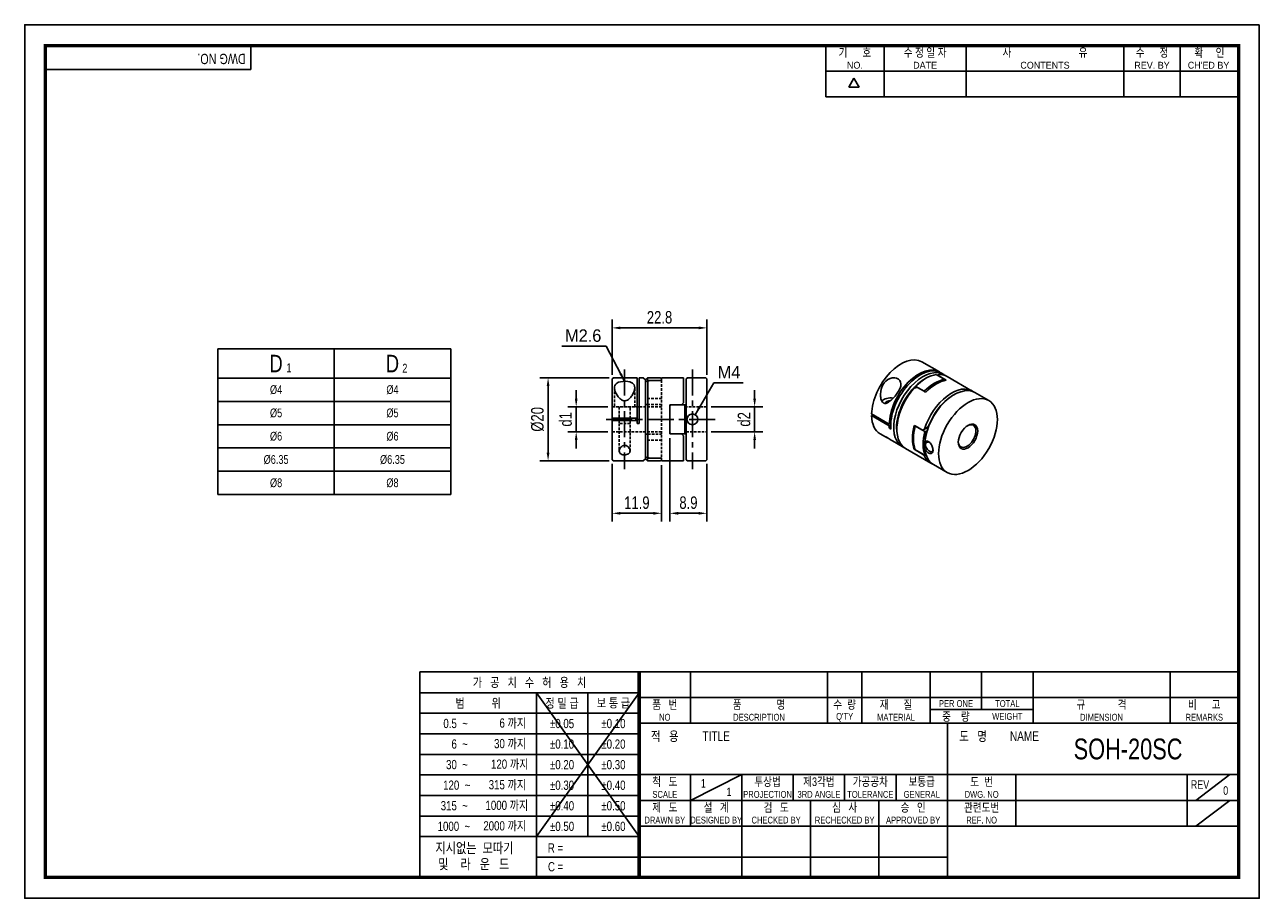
# Model space of a CAD drawing. Header units: millimetres. Extents: x 0 to 297, y 0 to 210.
import ezdxf
from ezdxf.enums import TextEntityAlignment as Align

# ---------------------------------------------------------------- set-up
doc = ezdxf.new("R2010")
doc.units = ezdxf.units.MM
doc.header["$LTSCALE"] = 5
for name, pattern in [('CENTER', [2, 1.25, -0.25, 0.25, -0.25]), ('CENTER2', [1.125, 0.75, -0.125, 0.125, -0.125]), ('DASHED', [0.75, 0.5, -0.25]), ('HIDDEN', [0.375, 0.25, -0.125]), ('HIDDEN2', [0.1875, 0.125, -0.0625]), ('PHANTOM2', [1.25, 0.625, -0.125, 0.125, -0.125, 0.125, -0.125])]:
    doc.linetypes.add(name, pattern=pattern)
doc.layers.get('0').update_dxf_attribs({"linetype": 'CONTINUOUS'})
doc.layers.get('Defpoints').update_dxf_attribs({"linetype": 'CONTINUOUS'})
for name, color, linetype in [('BM', 2, 'CONTINUOUS'), ('C', 1, 'CENTER2'), ('CT', 1, 'CENTER'), ('D', 7, 'CONTINUOUS'), ('DIM', 7, 'CONTINUOUS'), ('H', 3, 'HIDDEN'), ('HD', 4, 'DASHED'), ('P', 4, 'PHANTOM2')]:
    doc.layers.add(name, color=color, linetype=linetype)
doc.styles.get("Standard").update_dxf_attribs({"font": 'Gulim.ttf', "width": 0.8, "height": 3})
doc.dimstyles.new('LIM', dxfattribs={"dimtxt": 2, "dimasz": 2, "dimexe": 2, "dimexo": 1, "dimgap": 1, "dimtad": 1, "dimdec": 3, "dimzin": 9, "dimdsep": 46, "dimtxsty": 'Standard', "dimcen": 3, "dimclrd": 1, "dimclre": 1, "dimadec": 0, "dimazin": 0, "dimtfac": 1, "dimtdec": 3, "dimtmove": 0, "dimatfit": 3, "dimfxl": 0, "dimtolj": 1, "dimtzin": 0, "dimarcsym": 0})

# ---------------------------------------------------------------- blocks, each defined once
blk = doc.blocks.new('*D7')
at = {"layer": 'Defpoints', "color": 0}
for p in [(164.12, 137.12), (141.32, 124.83), (164.12, 124.83)]:
    blk.add_point(p, dxfattribs=at)
at = {"layer": 'DIM', "color": 1, "lineweight": -2}
for p, q in [((141.32, 125.83), (141.32, 139.12)), ((143.32, 137.12), (162.12, 137.12)), ((164.12, 125.83), (164.12, 139.12))]:
    blk.add_line(p, q, dxfattribs=at)
at = {"layer": 'DIM', "color": 1}
for points in [[(143.32, 137.45), (143.32, 136.78), (141.32, 137.12)], [(162.12, 137.45), (162.12, 136.78), (164.12, 137.12)]]:
    blk.add_solid(points, dxfattribs=at)
at = {"layer": 'DIM', "color": 0, "insert": (152.72, 139.65), "char_height": 3, "attachment_point": 5}
blk.add_mtext('\\A1;22.8', dxfattribs=at)
blk = doc.blocks.new('*D8')
at = {"layer": 'Defpoints', "color": 0}
for p in [(141.32, 105.43), (153.22, 105.13), (141.32, 92.55)]:
    blk.add_point(p, dxfattribs=at)
at = {"layer": 'DIM', "color": 1, "lineweight": -2}
for p, q in [((141.32, 104.43), (141.32, 90.55)), ((153.22, 104.13), (153.22, 90.55)), ((151.22, 92.55), (143.32, 92.55))]:
    blk.add_line(p, q, dxfattribs=at)
at = {"layer": 'DIM', "color": 1}
for points in [[(143.32, 92.88), (143.32, 92.21), (141.32, 92.55)], [(151.22, 92.88), (151.22, 92.21), (153.22, 92.55)]]:
    blk.add_solid(points, dxfattribs=at)
at = {"layer": 'DIM', "color": 0, "insert": (147.27, 95.09), "char_height": 3, "attachment_point": 5}
blk.add_mtext('\\A1;11.9', dxfattribs=at)
blk = doc.blocks.new('*D9')
at = {"layer": 'Defpoints', "color": 0}
for p in [(141.62, 125.13), (125.91, 105.13), (141.62, 105.13)]:
    blk.add_point(p, dxfattribs=at)
at = {"layer": 'DIM', "color": 1, "lineweight": -2}
for p, q in [((140.62, 125.13), (123.91, 125.13)), ((125.91, 123.13), (125.91, 107.13)), ((140.62, 105.13), (123.91, 105.13))]:
    blk.add_line(p, q, dxfattribs=at)
at = {"layer": 'DIM', "color": 1}
for points in [[(125.57, 123.13), (126.24, 123.13), (125.91, 125.13)], [(125.57, 107.13), (126.24, 107.13), (125.91, 105.13)]]:
    blk.add_solid(points, dxfattribs=at)
at = {"layer": 'DIM', "color": 0, "insert": (123.37, 115.13), "char_height": 3, "attachment_point": 5, "rotation": 90}
blk.add_mtext('\\A1;%%c20', dxfattribs=at)
blk = doc.blocks.new('*D10')
at = {"layer": 'Defpoints', "color": 0}
for p in [(132.67, 118.13), (141.32, 118.13), (141.32, 112.13)]:
    blk.add_point(p, dxfattribs=at)
at = {"layer": 'DIM', "color": 1, "lineweight": -2}
for p, q in [((132.67, 120.13), (132.67, 122.13)), ((140.32, 118.13), (130.67, 118.13)), ((132.67, 112.13), (132.67, 118.13)), ((140.32, 112.13), (130.67, 112.13)), ((132.67, 110.13), (132.67, 108.13))]:
    blk.add_line(p, q, dxfattribs=at)
at = {"layer": 'DIM', "color": 1}
for points in [[(132.34, 120.13), (133, 120.13), (132.67, 118.13)], [(132.34, 110.13), (133, 110.13), (132.67, 112.13)]]:
    blk.add_solid(points, dxfattribs=at)
at = {"layer": 'DIM', "color": 0, "insert": (130.13, 115.13), "char_height": 3, "attachment_point": 5, "rotation": 90}
blk.add_mtext('\\A1;d1', dxfattribs=at)
blk = doc.blocks.new('*D11')
at = {"layer": 'Defpoints', "color": 0}
for p in [(155.22, 111.63), (164.12, 105.43), (164.12, 92.55)]:
    blk.add_point(p, dxfattribs=at)
at = {"layer": 'DIM', "color": 1, "lineweight": -2}
for p, q in [((155.22, 110.63), (155.22, 90.55)), ((164.12, 104.43), (164.12, 90.55)), ((157.22, 92.55), (162.12, 92.55))]:
    blk.add_line(p, q, dxfattribs=at)
at = {"layer": 'DIM', "color": 1}
for points in [[(157.22, 92.88), (157.22, 92.21), (155.22, 92.55)], [(162.12, 92.88), (162.12, 92.21), (164.12, 92.55)]]:
    blk.add_solid(points, dxfattribs=at)
at = {"layer": 'DIM', "color": 0, "insert": (159.67, 95.09), "char_height": 3, "attachment_point": 5}
blk.add_mtext('\\A1;8.9', dxfattribs=at)
blk = doc.blocks.new('*D12')
at = {"layer": 'Defpoints', "color": 0}
for p in [(164.12, 118.13), (175.6, 118.13), (164.12, 112.13)]:
    blk.add_point(p, dxfattribs=at)
at = {"layer": 'DIM', "color": 1, "lineweight": -2}
for p, q in [((175.6, 120.13), (175.6, 122.13)), ((165.12, 118.13), (177.6, 118.13)), ((175.6, 112.13), (175.6, 118.13)), ((165.12, 112.13), (177.6, 112.13)), ((175.6, 110.13), (175.6, 108.13))]:
    blk.add_line(p, q, dxfattribs=at)
at = {"layer": 'DIM', "color": 1}
for points in [[(175.27, 120.13), (175.93, 120.13), (175.6, 118.13)], [(175.27, 110.13), (175.93, 110.13), (175.6, 112.13)]]:
    blk.add_solid(points, dxfattribs=at)
at = {"layer": 'DIM', "color": 0, "insert": (173.06, 115.13), "char_height": 3, "attachment_point": 5, "rotation": 90}
blk.add_mtext('\\A1;d2', dxfattribs=at)

msp = doc.modelspace()

# ---------------------------------------------------------------- linework, layer by layer
for p, q in [((54.437, 199.2323), (54.437, 205)), ((192.7139, 192.6407), (192.7139, 205)), ((206.7211, 192.6407), (206.7211, 205)), ((226.4959, 192.6407), (226.4959, 205)), ((264.3976, 192.6407), (264.3976, 205)), ((277.9928, 192.6407), (277.9928, 205)), ((54.437, 199.2323), (5, 199.2323)), ((192.7139, 198.8204), (291.588, 198.8204)), ((198.2565, 194.9765), (199.4924, 197.1172)), ((200.7283, 194.9765), (199.4924, 197.1172)), ((200.7283, 194.9765), (198.2565, 194.9765)), ((192.7139, 192.6407), (291.588, 192.6407)), ((46.4756, 132.0465), (46.4756, 97.0465)), ((46.4756, 132.0465), (102.4756, 132.0465)), ((102.4756, 132.0465), (102.4756, 97.0465)), ((46.4756, 97.0465), (102.4756, 97.0465)), ((95.0758, 54.437), (95.0758, 5)), ((147.8086, 54.437), (95.0758, 54.437)), ((292, 54.437), (147.8086, 54.437)), ((147.8086, 54.437), (147.8086, 5)), ((160.1679, 54.437), (160.1679, 42.0778)), ((193.1259, 54.437), (193.1259, 42.0778)), ((201.3654, 54.437), (201.3654, 42.0778)), ((217.8444, 54.437), (217.8444, 42.0778)), ((230.2037, 54.437), (230.2037, 45.3736)), ((242.563, 54.437), (242.563, 42.0778)), ((275.521, 54.437), (275.521, 42.0778)), ((147.8086, 49.4295), (95.0758, 49.4295)), ((147.8086, 49.4295), (123.0901, 14.8235)), ((123.0901, 49.4295), (147.8086, 14.8235)), ((123.0901, 49.4295), (123.0901, 5)), ((135.4493, 49.4295), (135.4493, 14.8235)), ((147.8086, 48.2574), (292, 48.2574)), ((217.8444, 45.3736), (242.563, 45.3736)), ((147.8086, 44.4858), (95.0758, 44.4858)), ((147.8086, 42.0778), (292, 42.0778)), ((221.9642, 5), (221.9642, 42.0778)), ((147.8086, 39.5421), (95.0758, 39.5421)), ((147.8086, 34.5984), (95.0758, 34.5984)), ((147.8086, 29.7185), (292, 29.7185)), ((160.1679, 23.5389), (172.5271, 29.7185)), ((160.1679, 29.7185), (160.1679, 17.3593)), ((172.5271, 29.7185), (172.5271, 5)), ((184.8864, 29.7185), (184.8864, 23.5389)), ((197.2457, 29.7185), (197.2457, 23.5389)), ((209.6049, 29.7185), (209.6049, 23.5389)), ((238.4432, 29.7185), (238.4432, 17.3593)), ((279.6407, 29.7185), (279.6407, 17.3593)), ((281.7006, 23.5389), (289.9401, 29.7185)), ((147.8086, 29.6547), (95.0758, 29.6547)), ((147.8086, 24.711), (95.0758, 24.711)), ((147.8086, 23.5389), (221.9642, 23.5389)), ((189.0061, 23.5389), (189.0061, 5)), ((205.4852, 23.5389), (205.4852, 5)), ((221.9642, 23.5389), (292, 23.5389)), ((281.7006, 17.3593), (289.9401, 23.5389)), ((147.8086, 19.7673), (95.0758, 19.7673)), ((147.8086, 17.3593), (292, 17.3593)), ((147.8086, 14.8235), (95.0758, 14.8235)), ((147.8086, 9.8798), (123.0901, 9.8798)), ((147.8086, 9.8798), (221.9642, 9.8798))]:
    msp.add_line(p, q)
at = {"color": 4}
for p, q in [((74.4756, 132.0465), (74.4756, 97.0465)), ((46.4756, 125.0465), (102.4756, 125.0465))]:
    msp.add_line(p, q, dxfattribs=at)
at = {"color": 1}
for p, q in [((46.4756, 119.4465), (102.4756, 119.4465)), ((46.4756, 113.8465), (102.4756, 113.8465)), ((46.4756, 108.2465), (102.4756, 108.2465)), ((46.4756, 102.6465), (102.4756, 102.6465))]:
    msp.add_line(p, q, dxfattribs=at)
msp.add_lwpolyline([(297, 210), (0, 210), (0, 0), (297, 0)], close=True)
msp.add_lwpolyline([(292, 205, 0.8, 0.8, 0), (5, 205, 0.8, 0.8, 0), (5, 5, 0.8, 0.8, 0), (292, 5, 0.8, 0.8, 0)], format="xyseb", close=True)
at = {"const_width": 0.824}
msp.add_lwpolyline([(147.8086, 5), (147.8086, 54.437)], dxfattribs=at)
at = {"layer": 'BM', "linetype": 'Continuous'}
for p, q in [((220.045, 126.5151), (215.8024, 128.9646)), ((141.3186, 124.8345), (141.6186, 125.1345)), ((141.3186, 115.3845), (141.3186, 124.8345)), ((147.3186, 125.1345), (141.6186, 125.1345)), ((147.3186, 125.1345), (147.3186, 115.3845)), ((147.8186, 114.1345), (147.8186, 125.1345)), ((148.8186, 125.1345), (147.8186, 125.1345)), ((149.3186, 124.6345), (148.8186, 125.1345)), ((149.8186, 125.1345), (149.3186, 124.6345)), ((152.7186, 125.1345), (149.8186, 125.1345)), ((149.8186, 125.1345), (149.8186, 124.502)), ((158.5186, 125.1345), (153.2186, 125.1345)), ((153.2186, 125.1345), (153.2186, 124.502)), ((158.5186, 125.1345), (158.5186, 119.1345)), ((159.4186, 125.1345), (159.1186, 124.8345)), ((159.1186, 124.8345), (159.1186, 118.6345)), ((163.8186, 125.1345), (159.4186, 125.1345)), ((163.8186, 125.1345), (164.1186, 124.8345)), ((164.1186, 105.4345), (164.1186, 124.8345)), ((216.8128, 124.9992), (216.4592, 124.7951)), ((221.3383, 124.7277), (219.2876, 125.9117)), ((219.7119, 125.9097), (219.7119, 125.6667)), ((221.6918, 124.5236), (219.7119, 125.6667)), ((221.1057, 125.9028), (220.3986, 126.311)), ((227.9646, 121.9427), (221.8835, 125.4537)), ((149.3186, 123.9663), (149.3186, 124.6345)), ((149.8186, 124.502), (149.3186, 123.9663)), ((149.3186, 123.9663), (149.3186, 106.3028)), ((152.7186, 124.502), (149.8186, 124.502)), ((149.9186, 105.9694), (149.9186, 124.2997)), ((153.2186, 124.502), (150.4186, 124.502)), ((214.3379, 123.0539), (213.9843, 122.8206)), ((213.9843, 122.5668), (213.9843, 122.8206)), ((216.3885, 121.87), (214.3379, 123.0539)), ((216.7421, 121.6659), (214.7622, 122.809)), ((158.0186, 118.6345), (158.5186, 119.1345)), ((223.601, 121.08), (223.3889, 120.9576)), ((231.9244, 119.6566), (228.601, 121.5753)), ((149.9186, 118.7052), (149.3186, 118.7052)), ((155.2186, 111.6345), (155.2186, 118.6345)), ((155.2186, 118.6345), (158.0186, 118.6345)), ((155.5186, 118.6345), (158.8186, 118.6345)), ((158.8186, 111.6345), (158.8186, 118.6345)), ((158.8186, 118.6345), (159.1186, 118.6345)), ((159.1186, 111.6345), (159.1186, 118.6345)), ((207.9761, 113.9778), (203.7335, 116.4273)), ((204.0871, 116.2232), (203.7335, 116.019)), ((207.9761, 113.5695), (203.7335, 116.019)), ((147.3186, 115.3845), (141.3186, 115.3845)), ((141.3186, 115.3845), (141.3186, 114.8845)), ((147.3186, 114.8845), (141.3186, 114.8845)), ((141.3186, 105.4345), (141.3186, 114.8845)), ((147.3186, 115.3845), (147.3186, 114.8845)), ((147.3186, 114.1345), (147.3186, 114.8845)), ((147.3186, 114.1345), (147.8186, 114.1345)), ((208.3474, 114.1921), (207.9761, 113.9778)), ((208.3297, 113.7737), (207.9761, 113.5695)), ((208.3363, 113.1651), (208.0094, 112.9764)), ((208.0094, 112.9764), (208.3629, 112.7722)), ((214.0073, 113.6632), (215.9872, 112.5201)), ((214.1316, 113.5914), (214.1136, 113.581)), ((214.2195, 113.5407), (216.5529, 112.1935)), ((216.4839, 112.8068), (217.3502, 113.307)), ((149.3186, 111.5638), (149.9186, 111.5638)), ((155.2186, 111.6345), (158.0186, 111.6345)), ((155.5186, 111.6345), (158.8186, 111.6345)), ((158.5186, 111.1345), (158.0186, 111.6345)), ((158.5186, 105.1345), (158.5186, 111.1345)), ((159.1186, 111.6345), (158.8186, 111.6345)), ((159.1186, 111.6345), (159.1186, 105.4345)), ((205.8024, 111.6441), (207.1032, 110.8931)), ((208.7441, 109.9457), (211.1057, 108.5822)), ((215.9872, 112.5201), (216.4839, 112.8068)), ((216.5529, 112.1935), (216.992, 112.202)), ((211.8835, 108.1332), (217.9646, 104.6222)), ((214.1061, 108.0047), (214.0073, 107.9477)), ((214.0073, 107.9477), (215.9872, 106.8046)), ((214.2195, 107.8252), (216.5529, 106.478)), ((216.5299, 109.0775), (216.5299, 108.9957)), ((141.6186, 105.1345), (141.3186, 105.4345)), ((141.6186, 105.1345), (148.8186, 105.1345)), ((148.8186, 105.1345), (149.3186, 105.6345)), ((149.3186, 106.3028), (149.8186, 105.767)), ((149.3186, 106.3028), (149.3186, 105.6345)), ((149.3186, 105.6345), (149.8186, 105.1345)), ((152.7186, 105.767), (149.8186, 105.767)), ((149.8186, 105.767), (149.8186, 105.1345)), ((149.8186, 105.1345), (152.7186, 105.1345)), ((153.2186, 105.767), (150.4186, 105.767)), ((153.2186, 105.767), (153.2186, 105.1345)), ((153.2186, 105.1345), (158.5186, 105.1345)), ((159.1186, 105.4345), (159.4186, 105.1345)), ((159.4186, 105.1345), (163.8186, 105.1345)), ((164.1186, 105.4345), (163.8186, 105.1345)), ((216.8456, 106.4837), (216.4839, 106.2749)), ((216.889, 106.4846), (216.5529, 106.478)), ((218.601, 104.2548), (221.9244, 102.3361))]:
    msp.add_line(p, q, dxfattribs=at)
msp.add_circle((160.6186, 115.1345), 1.3, dxfattribs=at)
for centre, radius, start, end in [((152.7186, 124.6345), 0.5, 0, 90), ((153.9186, 115.1345), 10, 110.487315, 113.578178), ((217.9824, 124.7632), 3.3031, 241.149577, 248.436427), ((155.5186, 118.3345), 0.3, 90, 180), ((151.9645, 115.1345), 6.8591, 177.911239, 182.088761), ((133.5213, 115.1345), 13.5345, 358.941614, 1.058386), ((222.9289, 110.791), 9.2485, 162.481792, 197.989625), ((155.5186, 111.9345), 0.3, 180, 270), ((225.8335, 108.8571), 9.3041, 174.507102, 185.4938), ((153.9186, 115.1345), 10, 246.421822, 249.512685), ((152.7186, 105.6345), 0.5, 270, 0)]:
    msp.add_arc(centre, radius, start, end, dxfattribs=at)
for centre, major_axis, start_param, end_param in [((210.8024, 120.3044), (5, 8.6603), 0, 2.33119189), ((215.045, 117.8549), (-5, -8.6603), 3.10622994, 5.47278454), ((215.3986, 117.6508), (-5, -8.6603), 3.14159265, 5.59795456), ((216.1057, 117.2425), (5, 8.6603), 0, 3.21945304), ((216.4592, 117.0384), (4.75, 8.2272), 0.78539816, 1.1627082), ((216.8128, 116.8343), (5, 8.6603), 0.42782706, 1.14296927), ((216.4592, 117.0384), (-4.75, -8.2272), 3.42153018, 3.43328942), ((216.8835, 116.7934), (-5, -8.6603), 3.14159265, 3.51547397), ((216.1057, 117.2425), (5, 8.6603), 6.20532492, 6.28318531), ((216.4592, 117.0384), (4.75, 8.2272), 1.1627082, 2.54708252), ((216.8835, 116.7934), (5, 8.6603), 1.19691501, 3.14159265), ((219.7119, 115.1604), (-14.1421, 0), 5.06996008, 5.12390583), ((218.8634, 115.6503), (5, 8.6603), 0.42782706, 1.14296927), ((222.9646, 113.2825), (-5, -8.6603), 3.07791001, 5.0862703), ((223.601, 112.9151), (5, 8.6603), 0.00000742, 2.24688133), ((219.2169, 115.4462), (5, 8.6603), 0.42782706, 1.14296927), ((208.3275, 118.8755), (2.45, 0), 1.31094035, 2.64358343), ((208.3275, 118.8755), (-1.35, 0), 4.71243657, 6.15996353), ((223.3889, 113.0375), (-4.85, -8.4004), 3.92699082, 5.12863509), ((210.8024, 120.3044), (5, 8.6603), 2.3811971, 3.14159265), ((215.045, 117.8549), (-5, -8.6603), 5.52278975, 5.59795456), ((220.6311, 114.6297), (-5, -8.6603), 5.14021604, 5.85535825), ((220.8433, 114.5072), (-5, -8.6603), 5.14021604, 5.85535825), ((226.7123, 111.1188), (-1.5, -2.5981), 0, 3.87816325), ((223.1767, 113.16), (-5, -8.6603), 5.14021604, 5.85535825), ((223.3889, 113.0375), (-4.85, -8.4004), 5.12863509, 5.49778714), ((223.601, 112.9151), (5, 8.6603), 2.4654861, 3.14159953), ((226.7123, 111.1188), (-1.5, -2.5981), 5.54661471, 6.28318531), ((220.1362, 114.9155), (7.0711, -12.2474), 5.06996008, 5.12390583), ((222.9646, 113.2825), (5, 8.6603), 2.76771134, 3.2052753)]:
    msp.add_ellipse(centre, major_axis=major_axis, ratio=0.57735027, start_param=start_param, end_param=end_param, dxfattribs=at)
for major_axis in [(5, 8.6603), (1.65, 2.8579)]:
    msp.add_ellipse((226.9244, 110.9963), major_axis=major_axis, ratio=0.57735027, dxfattribs=at)
for points, knots in [([(210.0599, 121.6306), (210.2693, 121.9583), (210.4471, 122.2905), (210.7077, 122.9769), (210.7835, 123.3214), (210.7643, 124.282), (210.388, 124.8144), (209.1169, 125.2456), (208.2997, 125.1157), (206.9849, 124.2785), (206.5108, 123.623), (205.9411, 122.1902), (205.8291, 121.412), (205.9275, 120.2791), (206.0063, 119.8954), (206.3274, 119.2429), (206.5989, 118.9986), (207.2039, 118.9441), (207.5046, 119.0783), (208.0681, 119.4235), (208.3422, 119.6476), (209.1317, 120.3825), (209.6412, 120.9753), (210.0599, 121.6306)], [0, 0, 0, 0, 0.0625, 0.0625, 0.125, 0.125, 0.25, 0.25, 0.375, 0.375, 0.5, 0.5, 0.625, 0.625, 0.6875, 0.6875, 0.75, 0.75, 0.8125, 0.8125, 0.875, 0.875, 1, 1, 1, 1]), ([(146.7686, 122.7339), (146.7686, 122.9871), (146.7169, 123.2165), (146.4735, 123.6296), (146.2813, 123.8056), (145.498, 124.2124), (144.6877, 124.3202), (143.1462, 124.2056), (142.5003, 123.9785), (141.8414, 123.224), (141.8074, 122.7223), (142.0768, 121.6398), (142.368, 121.0571), (143.0211, 120.2531), (143.2818, 119.9881), (143.9334, 119.6135), (144.3519, 119.5409), (145.0859, 119.7804), (145.3813, 120.0274), (145.8699, 120.5404), (146.0715, 120.8226), (146.566, 121.659), (146.7686, 122.2274), (146.7686, 122.7339)], [0, 0, 0, 0, 0.0625, 0.0625, 0.125, 0.125, 0.25, 0.25, 0.375, 0.375, 0.5, 0.5, 0.625, 0.625, 0.6875, 0.6875, 0.75, 0.75, 0.8125, 0.8125, 0.875, 0.875, 1, 1, 1, 1]), ([(221.4829, 124.4803), (221.4793, 124.5218), (221.4698, 124.5615), (221.4296, 124.6519), (221.3904, 124.6976), (221.3383, 124.7277)], [0.585044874, 0.585044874, 0.585044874, 0.585044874, 0.75, 0.75, 1, 1, 1, 1]), ([(214.1091, 113.5757), (214.1094, 113.577), (214.1099, 113.5781), (214.1191, 113.5884), (214.1569, 113.5768), (214.2195, 113.5407)], [0.451642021, 0.451642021, 0.451642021, 0.451642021, 0.5, 0.5, 1, 1, 1, 1]), ([(208.7483, 109.9435), (208.6545, 109.9976), (208.5563, 110.0569), (208.1517, 110.31), (207.783, 110.5626), (207.3301, 110.8332), (207.209, 110.8955), (207.0631, 110.9569), (207.0311, 110.9613), (207.0211, 110.9367), (207.1244, 110.8738), (207.3816, 110.7622), (207.4692, 110.7271), (207.5694, 110.6884)], [0.083116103, 0.083116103, 0.083116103, 0.083116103, 0.125, 0.125, 0.25, 0.25, 0.3125, 0.3125, 0.375, 0.375, 0.5, 0.5, 0.54931166, 0.54931166, 0.54931166, 0.54931166]), ([(145.6186, 107.5352), (145.6186, 107.7962), (145.5167, 108.0734), (145.1302, 108.5799), (144.8144, 108.8342), (144.2195, 108.8909), (144.0138, 108.8471), (143.6741, 108.6858), (143.5335, 108.5732), (143.1898, 108.2064), (143.0613, 107.9278), (142.9931, 107.4028), (143.0599, 107.1466), (143.4607, 106.7523), (143.8116, 106.6153), (144.6153, 106.5756), (145.0135, 106.676), (145.5105, 107.0307), (145.6186, 107.2742), (145.6186, 107.5352)], [0, 0, 0, 0, 0.125, 0.125, 0.25, 0.25, 0.3125, 0.3125, 0.375, 0.375, 0.5, 0.5, 0.625, 0.625, 0.75, 0.75, 0.875, 0.875, 1, 1, 1, 1]), ([(216.5721, 109.7477), (216.632, 109.7854), (216.7504, 109.8598), (216.9663, 109.8951), (217.2316, 109.8653), (217.5465, 109.7283), (217.9794, 109.3389), (218.3972, 108.593), (218.5667, 107.6412), (218.3967, 106.9761), (217.9789, 106.8429), (217.5453, 106.9942), (217.1939, 107.2337), (216.8473, 107.5601), (216.6639, 107.8309), (216.5721, 107.9663)], [0, 0, 0, 0, 0.04216079, 0.08341914, 0.12556939, 0.18747198, 0.24988388, 0.37403733, 0.5001166, 0.62634342, 0.75054232, 0.81286987, 0.87475594, 0.9373722, 1, 1, 1, 1]), ([(217.6777, 109.5848), (217.4396, 109.7195), (216.9163, 109.7376), (216.5484, 109.0406), (216.9167, 108.0764), (217.7081, 107.3569), (218.3146, 107.2518), (218.4769, 107.5802), (218.5009, 107.7785)], [0.251187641, 0.251187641, 0.251187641, 0.251187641, 0.374916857, 0.499831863, 0.625049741, 0.749971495, 0.874949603, 0.97525165, 0.97525165, 0.97525165, 0.97525165])]:
    msp.add_open_spline(points, degree=3, knots=knots, dxfattribs=at)
msp.add_open_spline([(214.1321, 107.9343), (214.1507, 107.8872), (214.1802, 107.8479), (214.2195, 107.8252)], degree=3, dxfattribs=at)
at = {"layer": 'C'}
msp.add_line((147.8086, 49.4295), (147.8086, 49.3961), dxfattribs=at)
at = {"layer": 'CT'}
for p, q in [((144.3186, 127.1345), (144.3186, 103.1345)), ((160.6186, 127.1345), (160.6186, 103.1345)), ((166.1186, 115.1345), (139.3186, 115.1345))]:
    msp.add_line(p, q, dxfattribs=at)
at = {"layer": 'H'}
msp.add_line((147.8086, 49.3128), (147.8086, 49.2711), dxfattribs=at)
at = {"layer": 'HD', "linetype": 'HIDDEN2'}
for p, q in [((141.8686, 122.7306), (141.8686, 118.1345)), ((146.7686, 118.1345), (146.7686, 122.7339)), ((153.2186, 124.502), (153.2186, 105.767)), ((153.2186, 120.1345), (149.3186, 120.1345)), ((153.2186, 118.1345), (141.3186, 118.1345)), ((146.7686, 118.1345), (141.8686, 118.1345)), ((142.9686, 118.1345), (142.9686, 115.3845)), ((145.6686, 115.3845), (145.6686, 118.1345)), ((153.2186, 118.7052), (149.9186, 118.7052)), ((164.1186, 118.1345), (159.1186, 118.1345)), ((142.9686, 114.8845), (142.9686, 114.1345)), ((145.6686, 114.1345), (142.9686, 114.1345)), ((143.0186, 114.1345), (143.0186, 107.5357)), ((145.6186, 107.5352), (145.6186, 114.1345)), ((145.6686, 114.1345), (145.6686, 114.8845)), ((141.3186, 112.1345), (153.2186, 112.1345)), ((153.2186, 110.1345), (149.3186, 110.1345)), ((149.9186, 111.5638), (153.2186, 111.5638)), ((159.1186, 112.1345), (164.1186, 112.1345))]:
    msp.add_line(p, q, dxfattribs=at)
at = {"layer": 'P'}
msp.add_line((147.8086, 49.221), (147.8086, 49.1627), dxfattribs=at)

# ---------------------------------------------------------------- texts
at = {"color": 0}
for s, insert, char_height, width, attachment_point in [('D', (60.4756, 128.5465), 4.2, 28, 5), ('D', (88.4756, 128.5465), 4.2, 28, 5), ('1', (62.9714, 128.5714), 2.1, 6.3, 1), ('2', (90.8418, 128.491), 2.1, 3.36, 1), ('%%c4', (60.4756, 122.2465), 2.1, 28, 5), ('%%c4', (88.4756, 122.2465), 2.1, 28, 5), ('%%c5', (60.4756, 116.6465), 2.1, 28, 5), ('%%c5', (88.4756, 116.6465), 2.1, 28, 5), ('%%c6', (60.4756, 111.0465), 2.1, 28, 5), ('%%c6', (88.4756, 111.0465), 2.1, 28, 5), ('%%c6.35', (60.4756, 105.4465), 2.1, 28, 5), ('%%c6.35', (88.4756, 105.4465), 2.1, 28, 5), ('%%c8', (60.4756, 99.8465), 2.1, 28, 5), ('%%c8', (88.4756, 99.8465), 2.1, 28, 5)]:
    msp.add_mtext(s, dxfattribs=dict(at, insert=insert, char_height=char_height, width=width, attachment_point=attachment_point))
at = {"layer": 'D', "width": 0.8}
for s, height, p in [('확     인', 2.05988, (284.9964, 203.3521)), ('기      호', 2.05988, (199.7175, 203.3521)), ('수 정 일 자', 2.05988, (216.6085, 203.3521)), ('사                           유', 2.059877, (245.4468, 203.3521)), ('수      정', 2.05988, (271.1952, 203.3521)), ('가   공   치   수   허   용   치', 2.224667, (121.4422, 51.9333)), ('범          위', 2.224667, (109.0829, 46.9576)), ('정 밀 급', 2.22467, (129.2697, 46.9576)), ('보 통 급', 2.22467, (141.629, 46.9576)), ('품   번', 2.05988, (153.9882, 46.6095)), ('품              명', 2.059877, (176.6469, 46.6095)), ('수  량', 2.05988, (197.2457, 46.6095)), ('재      질', 2.05988, (209.6049, 46.6095)), ('PER ONE', 1.6479, (224.0241, 46.8155)), ('TOTAL', 1.6479, (236.3833, 46.8155)), ('규             격', 2.059877, (259.042, 46.6095)), ('비      고', 2.05988, (283.7605, 46.6095)), ('NO', 1.6479, (153.9882, 43.5197)), ('DESCRIPTION', 1.647902, (176.6469, 43.5197)), ("Q'TY", 1.6479, (197.2457, 43.5197)), ('MATERIAL', 1.6479, (209.6049, 43.5197)), ('중    량', 2.05988, (224.0241, 43.7257)), ('WEIGHT', 1.6479, (236.3833, 43.7257)), ('DIMENSION', 1.6479, (259.042, 43.5197)), ('REMARKS', 1.6479, (283.7605, 43.5197)), ('%%p0.05', 2.22467, (129.2697, 42.0139)), ('%%p0.10', 2.22467, (141.629, 42.0139)), ('%%p0.10', 2.22467, (129.2697, 37.0702)), ('%%p0.20', 2.22467, (141.629, 37.0702)), ('적   용', 2.30706, (153.9882, 38.988)), ('TITLE', 2.30706, (166.3475, 38.988)), ('도   명', 2.30706, (228.1438, 38.988)), ('NAME', 2.30706, (240.5031, 38.988)), ('SOH-20SC', 5, (265.4275, 35.8982)), ('%%p0.20', 2.22467, (129.2697, 32.1265)), ('%%p0.30', 2.22467, (141.629, 32.1265)), ('%%p0.30', 2.22467, (129.2697, 27.1828)), ('%%p0.40', 2.22467, (141.629, 27.1828)), ('척   도', 2.05988, (153.9882, 28.0706)), ('1', 2.0599, (163.2577, 27.6586)), ('1', 2.0599, (169.4373, 25.5988)), ('투상법', 2.05988, (178.7068, 28.0706)), ('제3각법', 2.05988, (191.066, 28.0706)), ('가공공차', 2.05988, (203.4253, 28.0706)), ('보통급', 2.05988, (215.7845, 28.0706)), ('도  번', 2.05988, (230.2037, 28.0706)), ('REV', 2.05988, (282.7306, 27.3497)), ('0', 2.0599, (288.9102, 25.9078)), ('%%p0.40', 2.22467, (129.2697, 22.2391)), ('%%p0.50', 2.22467, (141.629, 22.2391)), ('SCALE', 1.6479, (153.9882, 24.9808)), ('PROJECTION', 1.6479, (178.7068, 24.9808)), ('3RD ANGLE', 1.6479, (191.066, 24.9808)), ('TOLERANCE', 1.6479, (203.4253, 24.9808)), ('GENERAL', 1.6479, (215.7845, 24.9808)), ('DWG. NO', 1.6479, (230.2037, 24.9808)), ('제   도', 2.05988, (153.9882, 21.891)), ('설   계', 2.05988, (166.3475, 21.891)), ('검   도', 2.05988, (180.7666, 21.891)), ('심   사', 2.05988, (197.2457, 21.891)), ('승   인', 2.05988, (213.7247, 21.891)), ('관련도번', 2.05988, (230.2037, 21.891)), ('%%p0.50', 2.22467, (129.2697, 17.2954)), ('%%p0.60', 2.22467, (141.629, 17.2954)), ('REF. NO', 1.6479, (230.2037, 18.8012))]:
    msp.add_text(s, height=height, dxfattribs=at).set_placement(p, align=Align.MIDDLE)
msp.add_text('DWG NO.', height=2.47185, rotation=180, dxfattribs=at).set_placement((53.1681, 203.0007))
at = {"layer": 'D'}
for s, p in [('NO.', (199.7175, 200.2623)), ('DATE', (216.6085, 200.2623)), ('CONTENTS', (245.4468, 200.2623)), ('REV. BY', (271.1952, 200.2623)), ("CH'ED BY", (284.7904, 200.2623))]:
    msp.add_text(s, height=1.6479, dxfattribs=at).set_placement(p, align=Align.MIDDLE)
at = {"layer": 'D', "width": 0.8}
for s, height, p in [('DRAWN BY', 1.6479, (153.9882, 17.9772)), ('DESIGNED BY', 1.647902, (166.3475, 17.9772)), ('CHECKED BY', 1.6479, (180.7666, 17.9772)), ('RECHECKED BY', 1.647902, (197.2457, 17.9772)), ('APPROVED BY', 1.647902, (213.7247, 17.9772))]:
    msp.add_text(s, height=height, dxfattribs=at).set_placement(p, align=Align.CENTER)
at = {"layer": 'D', "linetype": 'ByBlock', "width": 0.8}
for s, height, p in [('지시없는  모따기', 2.47185, (98.783, 10.8675)), ('및    라   운   드', 2.471852, (99.4623, 6.9968))]:
    msp.add_text(s, height=height, dxfattribs=at).set_placement(p)
at = {"layer": 'D', "width": 0.8}
for s, p in [('R = ', (125.8389, 10.9999)), ('C = ', (125.878, 6.4776))]:
    msp.add_text(s, height=2.22467, dxfattribs=at).set_placement(p)
at = {"layer": 'D', "char_height": 2.22467, "attachment_point": 6}
for s, insert, width in [('0.5  ~', (106.6111, 42.0139), 8.231062), ('6 까지', (120.6182, 42.0139), 9.803532), ('30 까지', (120.6182, 37.0702), 9.803491), ('6  ~', (106.6111, 37.0702), 8.231022), ('30  ~', (106.6111, 32.1265), 8.231022), ('120 까지', (121.1758, 32.1265), 12.652424), ('120  ~', (107.1976, 27.1828), 8.937991), ('315 까지', (120.6182, 27.1828), 12.097781), ('1000 까지', (121.1426, 22.2391), 13.382285), ('315  ~', (106.6111, 22.2391), 9.885083), ('1000  ~', (107.1704, 17.2954), 14.528725), ('2000 까지', (120.6182, 17.2954), 12.974319)]:
    msp.add_mtext(s, dxfattribs=dict(at, insert=insert, width=width))
at = {"layer": 'DIM'}
for s, p in [('M2.6', (129.9944, 133.7685)), ('M4', (166.7015, 124.9567))]:
    msp.add_text(s, height=3, dxfattribs=at).set_placement(p)

# ---------------------------------------------------------------- dimensions: what is measured, and where the dimension line sits
for base, p1, p2, picture, middle in [((164.1186, 137.116), (141.3186, 124.8345), (164.1186, 124.8345), '*D7', (152.7186, 139.654)), ((164.1186, 92.5483), (155.2186, 111.6345), (164.1186, 105.4345), '*D11', (159.6686, 95.0862)), ((141.3186, 92.5483), (153.2186, 105.1345), (141.3186, 105.4345), '*D8', (147.2686, 95.0902))]:
    dim = msp.add_linear_dim(base=base, p1=p1, p2=p2, dimstyle='LIM', dxfattribs=at)
    dim.commit()
    dim.dimension.update_dxf_attribs({"geometry": picture, "text_midpoint": middle})
for base, p1, p2, text, picture, middle in [((125.9051, 105.1345), (141.6186, 125.1345), (141.6186, 105.1345), '%%c<>', '*D9', (123.3672, 115.1345)), ((132.6702, 118.1345), (141.3186, 112.1345), (141.3186, 118.1345), 'd1', '*D10', (130.1263, 115.1345)), ((175.6006, 118.1345), (164.1186, 112.1345), (164.1186, 118.1345), 'd2', '*D12', (173.0586, 115.1345))]:
    dim = msp.add_linear_dim(base=base, p1=p1, p2=p2, angle=90, text=text, dimstyle='LIM', dxfattribs=at)
    dim.commit()
    dim.dimension.update_dxf_attribs({"geometry": picture, "text_midpoint": middle})

# ---------------------------------------------------------------- leaders
for points in [[(144.3186, 124.2779), (139.9002, 132.758), (129.2058, 132.758)], [(161.2818, 116.2526), (165.7409, 123.9463), (172.8451, 123.9463)]]:
    msp.add_leader(points, dimstyle='LIM', override={"dimgap": 1, "dimtad": 0}, dxfattribs=at)

doc.saveas('drawing.dxf')
